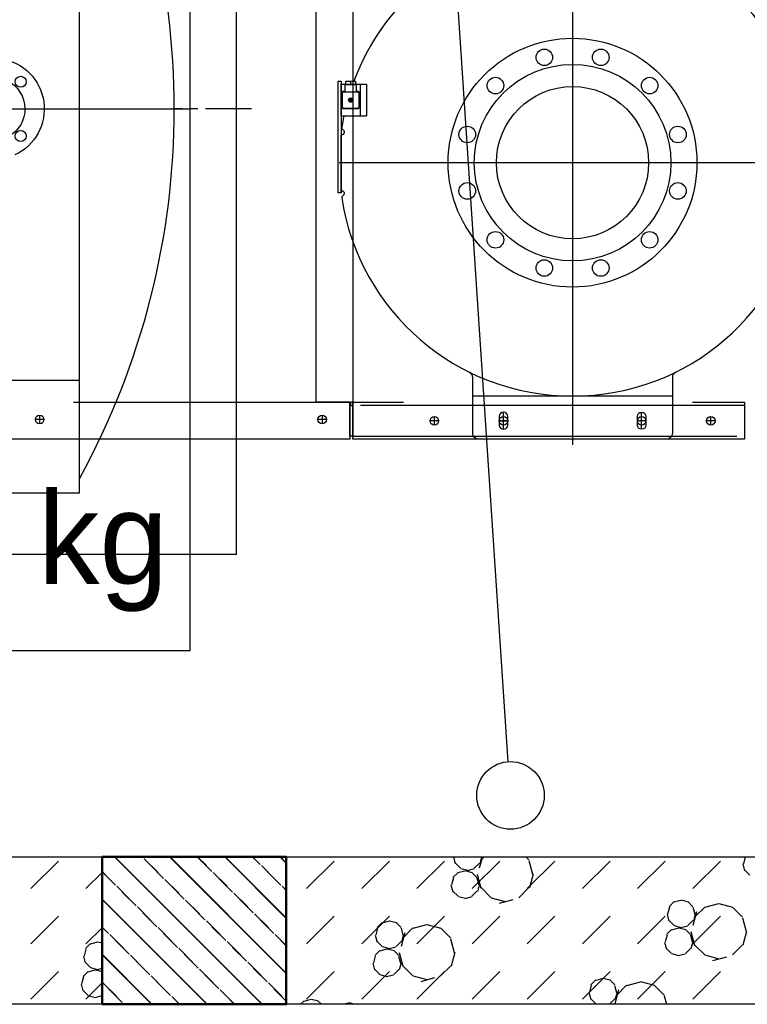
# Model space of a CAD drawing. Header units: millimetres. Extents: x 226749 to 325316, y -44191 to 40236.
# Tile 65 of 164: x 291589 to 292774, y 1660 to 3263. Entities that reach past the tile are written whole.
import ezdxf
from ezdxf.enums import TextEntityAlignment as Align

# ---------------------------------------------------------------- set-up
doc = ezdxf.new("R2010")
doc.units = ezdxf.units.MM
doc.header["$LTSCALE"] = 100
for name, pattern in [('S10', [0, 0]), ('SL0', [0, 0]), ('SL1', [0.5, 0.25, -0.25]), ('SL2', [1.125, 0.75, -0.125, 0.125, -0.125])]:
    doc.linetypes.add(name, pattern=pattern)
for name, color, linetype in [('CIĘŻAR', 2, 'Continuous'), ('FUNDAMENTY', 6, 'Continuous'), ('KANALIZACJA', 6, 'Continuous'), ('LINIEN', 7, 'Continuous')]:
    doc.layers.add(name, color=color, linetype=linetype)

# ---------------------------------------------------------------- blocks, each defined once
blk = doc.blocks.new('MEDCLUMP_SET_2510_')
at = {"layer": 'LINIEN', "linetype": 'SL2'}
blk.add_line((184.037, 97.858), (184.037, 90.519), dxfattribs=at)
at = {"layer": 'LINIEN', "linetype": 'SL0', "flags": 128}
for points in [[(183.529, 91.559, -0.741915), (182.65, 97.814)], [(185.456, 97.799, -0.737807), (184.545, 91.559)], [(183.397, 92.882, -0.609658), (182.831, 96.465)], [(185.243, 96.465, -0.609658), (184.677, 92.882)]]:
    blk.add_lwpolyline(points, format="xyb", dxfattribs=at)
at = {"layer": 'LINIEN', "linetype": 'SL0'}
for centre in [(182.27, 96.587), (185.805, 96.587), (182.27, 93.051), (185.805, 93.051)]:
    blk.add_circle(centre, 0.36, dxfattribs=at)
blk = doc.blocks.new('MEDCLUMP_SET_2632_')
at = {"layer": 'LINIEN', "linetype": 'SL0'}
blk.add_line((178.437, 112.499), (277.637, 112.499), dxfattribs=at)
at = {"layer": 'LINIEN', "linetype": 'SL2'}
blk.add_line((277.837, 94.819), (178.237, 94.819), dxfattribs=at)
at = {"layer": 'LINIEN', "linetype": 'SL0', "flags": 128}
for points in [[(178.437, 119.819), (178.437, 69.819), (198.363, 69.819)], [(247.111, 69.819), (247.237, 69.819), (247.237, 69.819), (247.286, 69.93), (247.44, 70.044), (247.706, 70.16), (248.09, 70.273), (248.593, 70.384), (249.21, 70.487), (249.932, 70.583), (250.745, 70.668), (251.63, 70.74), (252.569, 70.799), (253.538, 70.844), (254.519, 70.875), (255.491, 70.893), (256.437, 70.899), (256.437, 70.899), (257.384, 70.893), (258.356, 70.875), (259.336, 70.844), (260.306, 70.799), (261.244, 70.74), (262.13, 70.668), (262.943, 70.583), (263.665, 70.487), (264.282, 70.384), (264.784, 70.273), (265.169, 70.16), (265.435, 70.044), (265.589, 69.93), (265.637, 69.819), (277.637, 69.819), (277.637, 119.819), (178.437, 119.819)]]:
    blk.add_lwpolyline(points, dxfattribs=at)
blk = doc.blocks.new('MEDCLUMP_SET_2636_')
at = {"layer": 'LINIEN', "linetype": 'SL2'}
blk.add_line((178.933, 94.819), (171.296, 94.819), dxfattribs=at)
at = {"layer": 'LINIEN', "linetype": 'SL0', "flags": 128}
blk.add_lwpolyline([(178.431, 118.862, 0.256117), (178.431, 70.769)], format="xyb", dxfattribs=at)
blk = doc.blocks.new('MEDCLUMP_ZWC_2758_')
at = {"layer": 'LINIEN', "linetype": 'SL2'}
for p, q in [((180.757, 115.039), (181.317, 115.039)), ((181.037, 114.759), (181.037, 115.319))]:
    blk.add_line(p, q, dxfattribs=at)
at = {"layer": 'LINIEN', "linetype": 'SL0'}
blk.add_circle((181.037, 115.039), 0.28, dxfattribs=at)
blk = doc.blocks.new('MEDCLUMP_ZWC_2762_')
at = {"layer": 'LINIEN', "linetype": 'SL2'}
for p, q in [((162.357, 115.039), (162.917, 115.039)), ((162.637, 114.759), (162.637, 115.319))]:
    blk.add_line(p, q, dxfattribs=at)
at = {"layer": 'LINIEN', "linetype": 'SL0'}
blk.add_circle((162.637, 115.039), 0.28, dxfattribs=at)
blk = doc.blocks.new('MEDCLUMP_SET_2757_')
at = {"layer": 'LINIEN', "linetype": 'SL1', "flags": 128}
blk.add_lwpolyline([(160.837, 116.319), (268.637, 116.319), (268.637, 113.919), (160.837, 113.919)], close=True, dxfattribs=at)
at = {"layer": 'LINIEN', "linetype": 'SL0', "flags": 128}
blk.add_lwpolyline([(168.237, 113.919), (160.837, 113.919), (160.837, 116.319), (168.237, 116.319)], dxfattribs=at)
for name in ['MEDCLUMP_ZWC_2762_', 'MEDCLUMP_ZWC_2758_']:
    blk.add_blockref(name, (0, 0))
blk = doc.blocks.new('MEDCLUMP_ZWC_2769_')
at = {"layer": 'LINIEN', "linetype": 'SL2'}
for p, q in [((161.557, 81.005), (162.117, 81.005)), ((161.837, 80.325), (161.837, 81.285)), ((161.557, 80.605), (162.117, 80.605))]:
    blk.add_line(p, q, dxfattribs=at)
at = {"layer": 'LINIEN', "linetype": 'SL0', "flags": 128}
blk.add_lwpolyline([(162.117, 80.605), (162.117, 81.005, 1), (161.557, 81.005), (161.557, 80.605, 1)], format="xyb", close=True, dxfattribs=at)
blk = doc.blocks.new('MEDCLUMP_SET_2768_')
at = {"layer": 'LINIEN', "linetype": 'SL0', "flags": 128}
blk.add_lwpolyline([(160.637, 73.519), (160.637, 116.119), (160.837, 116.119), (160.837, 113.919), (163.037, 113.919), (163.037, 75.719), (160.837, 75.719), (160.837, 73.519)], close=True, dxfattribs=at)
blk.add_blockref('MEDCLUMP_ZWC_2769_', (0, 0))
blk = doc.blocks.new('MEDCLUMP_ZWC_2778_')
at = {"layer": 'LINIEN', "linetype": 'SL2'}
for p, q in [((150.837, 80.959), (150.837, 82.079)), ((151.117, 81.519), (150.557, 81.519))]:
    blk.add_line(p, q, dxfattribs=at)
at = {"layer": 'LINIEN', "linetype": 'SL0', "flags": 128}
blk.add_lwpolyline([(151.117, 81.239, -1), (150.557, 81.239), (150.557, 81.799, -1), (151.117, 81.799)], format="xyb", close=True, dxfattribs=at)
blk = doc.blocks.new('MEDCLUMP_ZWC_2782_')
at = {"layer": 'LINIEN', "linetype": 'SL2'}
for p, q in [((150.837, 115.679), (150.837, 114.559)), ((151.117, 115.119), (150.557, 115.119))]:
    blk.add_line(p, q, dxfattribs=at)
at = {"layer": 'LINIEN', "linetype": 'SL0', "flags": 128}
blk.add_lwpolyline([(151.117, 115.399, 1), (150.557, 115.399), (150.557, 114.839, 1), (151.117, 114.839)], format="xyb", close=True, dxfattribs=at)
blk = doc.blocks.new('MEDCLUMP_ZWC_2786_')
at = {"layer": 'LINIEN', "linetype": 'SL2'}
for p, q in [((141.837, 115.679), (141.837, 114.559)), ((141.557, 115.119), (142.117, 115.119))]:
    blk.add_line(p, q, dxfattribs=at)
at = {"layer": 'LINIEN', "linetype": 'SL0', "flags": 128}
blk.add_lwpolyline([(141.557, 115.399, -1), (142.117, 115.399), (142.117, 114.839, -1), (141.557, 114.839)], format="xyb", close=True, dxfattribs=at)
blk = doc.blocks.new('MEDCLUMP_SET_2777_')
at = {"layer": 'LINIEN', "linetype": 'SL2'}
for p, q in [((146.337, 80.679), (146.337, 116.679)), ((131.137, 98.319), (161.537, 98.319))]:
    blk.add_line(p, q, dxfattribs=at)
at = {"layer": 'LINIEN', "linetype": 'SL0'}
blk.add_line((139.837, 113.519), (152.837, 113.519), dxfattribs=at)
at = {"layer": 'LINIEN', "linetype": 'SL0', "flags": 128}
for points in [[(139.614, 111.952, 0.285559), (139.837, 112.31), (139.837, 115.919, -0.414214), (140.237, 116.319), (152.437, 116.319, -0.414214), (152.837, 115.919), (152.837, 112.31, 0.28556), (153.06, 111.952)], [(141.761, 80.319), (140.237, 80.319, -0.414214), (139.837, 80.719), (139.837, 84.328, 0.285559), (139.614, 84.687)], [(153.06, 84.687, 0.28556), (152.837, 84.328), (152.837, 80.719, -0.414214), (152.437, 80.319), (147.537, 80.319)]]:
    blk.add_lwpolyline(points, format="xyb", dxfattribs=at)
for points in [[(139.837, 83.119), (145.663, 83.119)], [(147.011, 83.119), (152.837, 83.119)]]:
    blk.add_lwpolyline(points, dxfattribs=at)
for name in ['MEDCLUMP_ZWC_2786_', 'MEDCLUMP_ZWC_2782_', 'MEDCLUMP_ZWC_2778_']:
    blk.add_blockref(name, (0, 0))
blk = doc.blocks.new('MEDCLUMP_SET_2795_')
at = {"layer": 'LINIEN', "linetype": 'SL2'}
for p, q in [((131.269, 100.12), (131.269, 96.519)), ((161.405, 100.119), (161.405, 96.519))]:
    blk.add_line(p, q, dxfattribs=at)
at = {"layer": 'LINIEN', "linetype": 'S10', "flags": 128}
for points in [[(161.231, 95.281, 0.012887), (161.367, 96.053, 0.335209), (161.321, 96.137, -0.35213), (161.209, 96.363, -0.352458), (161.405, 96.52), (161.405, 100.284), (161.405, 100.119, -0.804964), (161.322, 100.501, 0.33414), (161.367, 100.586, 0.860506), (131.307, 100.586, 0.33414), (131.353, 100.501, -0.804955), (131.269, 100.12), (131.269, 96.519, -0.804953), (131.353, 96.137)], [(131.353, 96.137, 0.334138), (131.307, 96.053, 0.77446), (160.584, 93.021)]]:
    blk.add_lwpolyline(points, format="xyb", dxfattribs=at)
at = {"layer": 'LINIEN', "linetype": 'SL0', "flags": 128}
for points in [[(131.269, 96.519), (131.269, 96.319), (131.069, 96.319), (131.069, 100.32), (131.269, 100.32), (131.269, 100.12)], [(161.405, 100.284), (161.605, 100.284), (161.605, 93.001), (161.405, 93.001), (161.405, 96.52)]]:
    blk.add_lwpolyline(points, dxfattribs=at)
blk = doc.blocks.new('MEDCLUMP_ZWC_2818_')
at = {"layer": 'LINIEN', "linetype": 'SL0'}
blk.add_line((160.785, 93.221), (160.785, 93.021), dxfattribs=at)
at = {"layer": 'LINIEN', "linetype": 'SL0', "flags": 128}
blk.add_lwpolyline([(161.145, 93.701), (161.145, 93.241, -0.414214), (161.125, 93.221), (160.445, 93.221, -0.414214), (160.425, 93.241), (160.425, 93.701)], format="xyb", dxfattribs=at)
blk.add_lwpolyline([(161.105, 93.021), (160.465, 93.021), (160.465, 93.221), (161.105, 93.221)], close=True, dxfattribs=at)
blk = doc.blocks.new('MEDCLUMP_ZWC_2822_')
at = {"layer": 'LINIEN', "linetype": 'SL0', "flags": 128}
blk.add_lwpolyline([(160.425, 93.661), (160.365, 93.661, -0.414214), (160.205, 93.821), (160.205, 94.661, -0.414214), (160.365, 94.821), (161.205, 94.821, -0.414214), (161.365, 94.661), (161.365, 93.821, -0.414214), (161.205, 93.661), (161.145, 93.661)], format="xyb", dxfattribs=at)
blk.add_lwpolyline([(160.365, 93.701, -0.414214), (160.245, 93.821), (160.245, 94.661, -0.414214), (160.365, 94.781), (161.205, 94.781, -0.414214), (161.325, 94.661), (161.325, 93.821, -0.414214), (161.205, 93.701)], format="xyb", close=True, dxfattribs=at)
at = {"layer": 'LINIEN', "linetype": 'SL0'}
blk.add_circle((160.785, 94.241), 0.14, dxfattribs=at)
blk = doc.blocks.new('MEDCLUMP_ZWC_2826_')
at = {"layer": 'LINIEN', "linetype": 'SL0', "flags": 128}
for points in [[(160.893, 94.261), (160.805, 94.261), (160.805, 94.296), (160.765, 94.296), (160.765, 94.261), (160.677, 94.261)], [(160.893, 94.221), (160.805, 94.221), (160.805, 94.186), (160.765, 94.186), (160.765, 94.221), (160.677, 94.221)]]:
    blk.add_lwpolyline(points, dxfattribs=at)
at = {"layer": 'LINIEN', "linetype": 'SL0'}
blk.add_circle((160.785, 94.241), 0.11, dxfattribs=at)
blk = doc.blocks.new('MEDCLUMP_ZWC_2830_')
at = {"layer": 'LINIEN', "linetype": 'SL0'}
blk.add_line((160.165, 93.201), (160.165, 95.281), dxfattribs=at)
at = {"layer": 'LINIEN', "linetype": 'SL0', "flags": 128}
blk.add_lwpolyline([(160.465, 93.201), (159.785, 93.201, -0.414214), (159.765, 93.221), (159.765, 95.261, -0.414214), (159.785, 95.281), (161.385, 95.281, -0.414214), (161.405, 95.261), (161.405, 93.221, -0.414214), (161.385, 93.201), (161.105, 93.201)], format="xyb", dxfattribs=at)
blk = doc.blocks.new('MEDCLUMP_SET_2892_')
at = {"layer": 'LINIEN', "linetype": 'SL1'}
blk.add_line((160.637, 116.119), (135.137, 116.119), dxfattribs=at)
at = {"layer": 'LINIEN', "linetype": 'SL1', "flags": 128}
blk.add_lwpolyline([(135.137, 116.319), (160.637, 116.319), (160.637, 113.919), (135.137, 113.919)], close=True, dxfattribs=at)
at = {"layer": 'LINIEN', "linetype": 'SL0', "flags": 128}
for points in [[(157.033, 116.319), (160.637, 116.319), (160.637, 113.919), (157.337, 113.919)], [(160.637, 113.919), (160.797, 113.919), (160.797, 114.119), (160.637, 114.119)]]:
    blk.add_lwpolyline(points, dxfattribs=at)
at = {"layer": 'LINIEN', "linetype": 'SL2', "flags": 128}
for points in [[(137.337, 115.399), (137.337, 114.839)], [(141.837, 115.399), (141.837, 114.839)], [(150.837, 115.399), (150.837, 114.839)], [(155.337, 115.399), (155.337, 114.839)], [(137.057, 115.119), (137.617, 115.119)], [(141.557, 115.119), (142.117, 115.119)], [(150.557, 115.119), (151.117, 115.119)], [(155.057, 115.119), (155.617, 115.119)]]:
    blk.add_lwpolyline(points, dxfattribs=at)
at = {"layer": 'LINIEN', "linetype": 'SL1', "flags": 128}
blk.add_lwpolyline([(135.137, 114.119), (160.637, 114.119)], dxfattribs=at)
at = {"layer": 'LINIEN', "linetype": 'SL0'}
for centre in [(137.337, 115.119), (141.837, 115.119), (150.837, 115.119), (155.337, 115.119)]:
    blk.add_circle(centre, 0.28, dxfattribs=at)

msp = doc.modelspace()

# ---------------------------------------------------------------- hatches: boundary and pattern name
h = msp.add_hatch()
h.set_pattern_fill('ANSI33', color=256, scale=10, angle=90)
h.set_pattern_definition([(135, (312278.43, 34080), (-44.90128, -44.90128), []), (135, (312278.43, 34124.9), (-44.90128, -44.90128), [31.75, -15.875])])
h.paths.add_polyline_path([(291723.43, 1900), (291723.43, 1660), (292023.43, 1660), (292023.43, 1900)])

# ---------------------------------------------------------------- linework, layer by layer
at = {"color": 1}
for p, q in [((291866.82, 2235.9), (291866.82, 4035.9)), ((288666.82, 2235.9), (291866.82, 2235.9))]:
    msp.add_line(p, q, dxfattribs=at)
for p, q in [((288398.43, 1900), (295348.43, 1900)), ((288398.43, 1900), (295348.43, 1900)), ((291607.55, 1848.23), (291652.45, 1893.13)), ((291983.74, 1660), (291743.74, 1900)), ((291790.04, 1898.61), (291788.64, 1900)), ((292023.43, 1710.11), (291833.54, 1900)), ((291902.29, 1876.16), (291879.84, 1898.61)), ((292023.43, 1799.91), (291923.34, 1900)), ((291980.87, 1887.38), (291968.25, 1900)), ((292023.43, 1889.72), (292013.15, 1900)), ((292056.56, 1848.23), (292101.46, 1893.13)), ((292146.36, 1848.23), (292191.27, 1893.13)), ((292236.17, 1848.23), (292281.07, 1893.13)), ((292295.51, 1899.9), (292298.53, 1888.65)), ((292325.97, 1848.23), (292370.87, 1893.13)), ((292342.65, 1900), (292337.64, 1881.32)), ((292341.39, 1900), (292338.42, 1888.9)), ((292345.43, 1900), (292340.47, 1895.04)), ((292340.49, 1900), (292340.51, 1899.9)), ((292418.41, 1895.04), (292413.45, 1900)), ((292415.77, 1848.23), (292460.67, 1893.13)), ((292418.16, 1894.12), (292424.19, 1871.62)), ((292505.57, 1848.23), (292550.48, 1893.13)), ((292595.38, 1848.23), (292640.28, 1893.13)), ((292685.18, 1848.23), (292730.08, 1893.13)), ((292770.48, 1900), (292767.46, 1888.74)), ((291745.13, 1853.71), (291723.43, 1875.41)), ((291823.71, 1864.93), (291801.26, 1887.38)), ((292014.54, 1853.71), (291992.09, 1876.16)), ((292307.01, 1881.34), (292298.77, 1889.57)), ((292314.03, 1876.9), (292302.78, 1873.88)), ((292318.93, 1877.65), (292307.68, 1880.66)), ((292326.2, 1874.13), (292314.95, 1877.14)), ((292329.26, 1880.42), (292318.01, 1877.4)), ((292337.75, 1889.57), (292329.51, 1881.33)), ((292766.54, 1888.5), (292769.56, 1877.25)), ((292778.04, 1869.93), (292769.81, 1878.17)), ((291697.35, 1848.23), (291723.43, 1874.31)), ((291935.96, 1842.48), (291913.51, 1864.93)), ((292295.46, 1865.89), (292292.45, 1854.64)), ((292303.03, 1874.8), (292294.79, 1866.56)), ((292333.77, 1866.56), (292325.53, 1874.8)), ((292333.52, 1865.65), (292336.53, 1854.4)), ((292334.19, 1871.62), (292340.22, 1849.12)), ((292425.11, 1871.86), (292419.08, 1849.36)), ((291857.39, 1831.25), (291834.94, 1853.71)), ((292291.53, 1854.4), (292294.55, 1843.15)), ((292303.03, 1835.83), (292294.79, 1844.06)), ((292333.76, 1844.06), (292325.53, 1835.83)), ((292337.45, 1854.64), (292334.44, 1843.39)), ((292356.94, 1833.57), (292340.47, 1850.04)), ((292418.41, 1850.04), (292401.94, 1833.57)), ((291893.94, 1660), (291723.43, 1830.51)), ((291778.81, 1820.03), (291756.36, 1842.48)), ((291969.64, 1808.8), (291947.19, 1831.25)), ((292314.95, 1832.14), (292303.7, 1835.16)), ((292325.28, 1834.91), (292314.03, 1831.9)), ((292380.11, 1826.87), (292357.61, 1832.89)), ((292392.23, 1830.12), (292369.73, 1824.09)), ((292654.74, 1827.13), (292646.51, 1818.9)), ((292665.75, 1829.23), (292654.5, 1826.21)), ((292677.92, 1826.46), (292666.66, 1829.47)), ((292685.48, 1818.9), (292677.24, 1827.13)), ((291891.06, 1797.58), (291868.61, 1820.03)), ((292647.18, 1818.22), (292644.16, 1806.97)), ((292685.23, 1817.98), (292688.25, 1806.73)), ((292704.67, 1818.34), (292688.2, 1801.86)), ((292726.92, 1823.45), (292704.42, 1817.42)), ((292750.34, 1817.66), (292727.84, 1823.69)), ((292766.14, 1801.86), (292749.67, 1818.34)), ((291607.55, 1758.42), (291652.45, 1803.32)), ((291812.49, 1786.35), (291790.04, 1808.8)), ((292003.32, 1775.13), (291980.87, 1797.58)), ((292056.56, 1758.42), (292101.46, 1803.32)), ((292146.36, 1758.42), (292191.27, 1803.32)), ((292190.73, 1795.12), (292179.48, 1792.11)), ((292202.9, 1792.35), (292191.65, 1795.37)), ((292236.17, 1758.42), (292281.07, 1803.32)), ((292325.97, 1758.42), (292370.87, 1803.32)), ((292415.77, 1758.42), (292460.67, 1803.32)), ((292505.57, 1758.42), (292550.48, 1803.32)), ((292595.38, 1758.42), (292640.28, 1803.32)), ((292643.25, 1806.73), (292646.26, 1795.48)), ((292654.74, 1788.16), (292646.51, 1796.4)), ((292685.48, 1796.4), (292677.24, 1788.16)), ((292685.18, 1758.42), (292730.08, 1803.32)), ((292691.41, 1810.65), (292685.38, 1788.15)), ((292689.17, 1806.97), (292686.15, 1795.72)), ((292765.89, 1800.95), (292771.92, 1778.45)), ((291697.35, 1758.42), (291723.43, 1784.5)), ((291733.91, 1775.13), (291723.43, 1785.6)), ((291924.74, 1763.9), (291902.29, 1786.35)), ((292172.17, 1784.12), (292169.15, 1772.87)), ((292179.73, 1793.03), (292171.5, 1784.79)), ((292210.47, 1784.79), (292202.23, 1793.03)), ((292210.22, 1783.87), (292213.23, 1772.62)), ((292229.66, 1784.23), (292213.19, 1767.76)), ((292251.91, 1789.34), (292229.41, 1783.31)), ((292275.33, 1783.56), (292252.83, 1789.59)), ((292291.13, 1767.76), (292274.66, 1784.23)), ((292650.76, 1781.62), (292642.53, 1773.39)), ((292661.77, 1783.72), (292650.51, 1780.71)), ((292666.66, 1784.47), (292655.41, 1787.49)), ((292673.93, 1780.95), (292662.68, 1783.97)), ((292677, 1787.24), (292665.75, 1784.23)), ((292681.5, 1773.39), (292673.26, 1781.62)), ((291767.58, 1741.45), (291745.13, 1763.9)), ((291846.16, 1752.68), (291823.71, 1775.13)), ((292023.43, 1755.01), (292014.54, 1763.9)), ((292168.23, 1772.62), (292171.25, 1761.37)), ((292216.39, 1776.54), (292210.36, 1754.04)), ((292214.15, 1772.87), (292211.14, 1761.62)), ((292290.88, 1766.84), (292296.91, 1744.34)), ((292643.2, 1772.72), (292640.18, 1761.47)), ((292681.25, 1772.47), (292684.27, 1761.22)), ((292681.92, 1778.45), (292687.95, 1755.95)), ((292772.84, 1778.69), (292766.81, 1756.19)), ((291697.15, 1750.01), (291694.14, 1738.76)), ((291704.72, 1758.92), (291696.48, 1750.69)), ((291715.72, 1761.02), (291704.47, 1758.01)), ((291723.43, 1759.44), (291716.64, 1761.26)), ((291958.41, 1730.23), (291935.96, 1752.68)), ((292175.75, 1747.52), (292167.51, 1739.28)), ((292179.73, 1754.06), (292171.5, 1762.29)), ((292186.75, 1749.62), (292175.5, 1746.6)), ((292191.65, 1750.37), (292180.4, 1753.38)), ((292198.92, 1746.85), (292187.67, 1749.86)), ((292201.98, 1753.14), (292190.73, 1750.12)), ((292206.49, 1739.28), (292198.25, 1747.52)), ((292210.47, 1762.29), (292202.23, 1754.06)), ((292639.27, 1761.22), (292642.28, 1749.97)), ((292650.76, 1742.65), (292642.53, 1750.89)), ((292681.5, 1750.89), (292673.26, 1742.65)), ((292685.18, 1761.47), (292682.17, 1750.22)), ((292704.67, 1740.39), (292688.2, 1756.86)), ((292766.14, 1756.86), (292749.67, 1740.39)), ((291693.22, 1738.52), (291696.24, 1727.27)), ((291804.13, 1660), (291723.43, 1740.7)), ((291879.84, 1719), (291857.39, 1741.45)), ((292168.19, 1738.61), (292165.17, 1727.36)), ((292206.24, 1738.37), (292209.25, 1727.12)), ((292206.91, 1744.34), (292212.94, 1721.84)), ((292297.83, 1744.59), (292291.8, 1722.09)), ((292662.68, 1738.97), (292651.43, 1741.98)), ((292673.01, 1741.74), (292661.76, 1738.72)), ((292727.84, 1733.69), (292705.34, 1739.72)), ((292739.97, 1736.94), (292717.47, 1730.91)), ((291704.72, 1719.95), (291696.48, 1728.19)), ((291711.74, 1715.51), (291700.49, 1712.5)), ((291716.64, 1716.26), (291705.39, 1719.28)), ((291723.43, 1712.87), (291712.66, 1715.76)), ((291723.43, 1718.09), (291715.72, 1716.02)), ((291801.26, 1707.78), (291778.81, 1730.23)), ((291992.09, 1696.55), (291969.64, 1719)), ((292164.25, 1727.12), (292167.27, 1715.87)), ((292175.75, 1708.55), (292167.51, 1716.78)), ((292206.49, 1716.78), (292198.25, 1708.55)), ((292210.17, 1727.36), (292207.16, 1716.11)), ((292229.66, 1706.29), (292213.19, 1722.76)), ((292291.13, 1722.76), (292274.66, 1706.29)), ((291607.55, 1668.62), (291652.45, 1713.52)), ((291693.17, 1704.51), (291690.16, 1693.26)), ((291700.74, 1713.42), (291692.5, 1705.18)), ((291723.43, 1713.22), (291723.24, 1713.42)), ((291913.51, 1685.33), (291891.06, 1707.78)), ((292056.56, 1668.62), (292101.46, 1713.52)), ((292146.36, 1668.62), (292191.27, 1713.52)), ((292187.67, 1704.86), (292176.42, 1707.88)), ((292198, 1707.63), (292186.75, 1704.62)), ((292252.83, 1699.59), (292230.33, 1705.62)), ((292236.17, 1668.62), (292281.07, 1713.52)), ((292264.95, 1702.84), (292242.45, 1696.81)), ((292325.97, 1668.62), (292370.87, 1713.52)), ((292415.77, 1668.62), (292460.67, 1713.52)), ((292505.57, 1668.62), (292550.48, 1713.52)), ((292527.46, 1699.85), (292519.23, 1691.62)), ((292538.47, 1701.95), (292527.22, 1698.93)), ((292550.64, 1699.18), (292539.39, 1702.19)), ((292558.2, 1691.62), (292549.96, 1699.85)), ((292595.38, 1668.62), (292640.28, 1713.52)), ((292685.18, 1668.62), (292730.08, 1713.52)), ((291689.24, 1693.01), (291692.26, 1681.76)), ((291697.35, 1668.62), (291723.43, 1694.7)), ((291756.36, 1662.87), (291733.91, 1685.33)), ((291834.94, 1674.1), (291812.49, 1696.55)), ((292023.43, 1665.21), (292003.32, 1685.33)), ((292519.9, 1690.94), (292516.89, 1679.69)), ((292557.95, 1690.7), (292560.97, 1679.45)), ((292564.13, 1683.37), (292558.1, 1660.87)), ((292577.39, 1691.06), (292560.92, 1674.59)), ((292599.64, 1696.17), (292577.14, 1690.14)), ((292623.06, 1690.38), (292600.56, 1696.41)), ((292638.86, 1674.59), (292622.39, 1691.06)), ((291700.74, 1674.44), (291692.5, 1682.68)), ((291712.66, 1670.76), (291701.41, 1673.77)), ((291722.99, 1673.53), (291711.74, 1670.51)), ((291723.43, 1674.64), (291723.24, 1674.44)), ((291938.84, 1660), (291924.74, 1674.1)), ((292063.46, 1667.84), (292052.21, 1664.83)), ((292075.62, 1665.07), (292064.37, 1668.09)), ((292515.97, 1679.45), (292518.98, 1668.2)), ((292527.46, 1660.88), (292519.23, 1669.12)), ((292558.2, 1669.12), (292549.96, 1660.88)), ((292561.89, 1679.69), (292558.87, 1668.44)), ((292638.62, 1673.67), (292642.28, 1660)), ((295588.43, 1660), (282973.43, 1660)), ((295588.43, 1660), (288058.43, 1660)), ((291849.04, 1660), (291846.16, 1662.87)), ((292052.45, 1665.75), (292046.71, 1660)), ((292080.7, 1660), (292074.95, 1665.75)), ((292124.63, 1662.06), (292116.93, 1660)), ((292134.16, 1660), (292125.55, 1662.31)), ((292528.9, 1660), (292528.13, 1660.21))]:
    msp.add_line(p, q)
at = {"lineweight": 50}
for p, q in [((291723.43, 1660), (291723.43, 1900)), ((291723.43, 1900), (292023.43, 1900)), ((292023.43, 1900), (292023.43, 1660)), ((292023.43, 1660), (291723.43, 1660))]:
    msp.add_line(p, q, dxfattribs=at)
at = {"lineweight": 5}
msp.add_line((292023.43, 1900), (295348.43, 1900), dxfattribs=at)
at = {"linetype": 'S10', "flags": 128}
msp.add_lwpolyline([(291188.77, 3842.36), (291941.92, 3842.36), (291941.92, 2392.36), (288951.92, 2392.36), (288951.92, 3842.36)], dxfattribs=at)
at = {"linetype": 'SL2', "flags": 128}
msp.add_lwpolyline([(291966.92, 3117.36), (291841.06, 3117.36)], dxfattribs=at)
at = {"lineweight": 50}
msp.add_lwpolyline([(291723.43, 1660), (291723.43, 1900), (292023.43, 1900), (292023.43, 1660), (291723.43, 1660)], dxfattribs=at)
at = {"linetype": 'SL0'}
for centre, radius in [((292489.43, 3029.86), 202.5), ((292443.49, 3201.32), 13.5), ((292535.37, 3201.32), 13.5), ((292489.43, 3029.86), 160), ((292363.91, 3155.38), 13.5), ((292614.94, 3155.38), 13.5), ((292489.43, 3029.86), 123.9), ((292317.97, 3075.8), 13.5), ((292660.88, 3075.8), 13.5), ((292317.97, 2983.92), 13.5), ((292660.88, 2983.92), 13.5), ((292363.91, 2904.35), 13.5), ((292614.94, 2904.35), 13.5), ((292443.49, 2858.41), 13.5), ((292535.37, 2858.41), 13.5)]:
    msp.add_circle(centre, radius, dxfattribs=at)
at = {"layer": 'FUNDAMENTY'}
msp.add_line((292384.73, 2054.88), (291906.45, 9281.09), dxfattribs=at)
at = {"layer": 'KANALIZACJA'}
msp.add_circle((292388.36, 2000), 55, dxfattribs=at)

# ---------------------------------------------------------------- block references
at = {"xscale": 25, "yscale": 25, "zscale": 25, "rotation": 180}
for name in ['MEDCLUMP_SET_2632_', 'MEDCLUMP_SET_2636_', 'MEDCLUMP_SET_2768_', 'MEDCLUMP_SET_2777_', 'MEDCLUMP_SET_2795_', 'MEDCLUMP_SET_2510_', 'MEDCLUMP_ZWC_2830_', 'MEDCLUMP_ZWC_2818_', 'MEDCLUMP_ZWC_2822_', 'MEDCLUMP_ZWC_2826_', 'MEDCLUMP_SET_2757_', 'MEDCLUMP_SET_2892_']:
    msp.add_blockref(name, (296147.86, 5487.84), dxfattribs=at)

# ---------------------------------------------------------------- texts
at = {"layer": 'CIĘŻAR'}
msp.add_text('200 kg', height=150, dxfattribs=at).set_placement((291529.77, 2419.09), align=Align.MIDDLE_CENTER)

doc.saveas('drawing.dxf')
